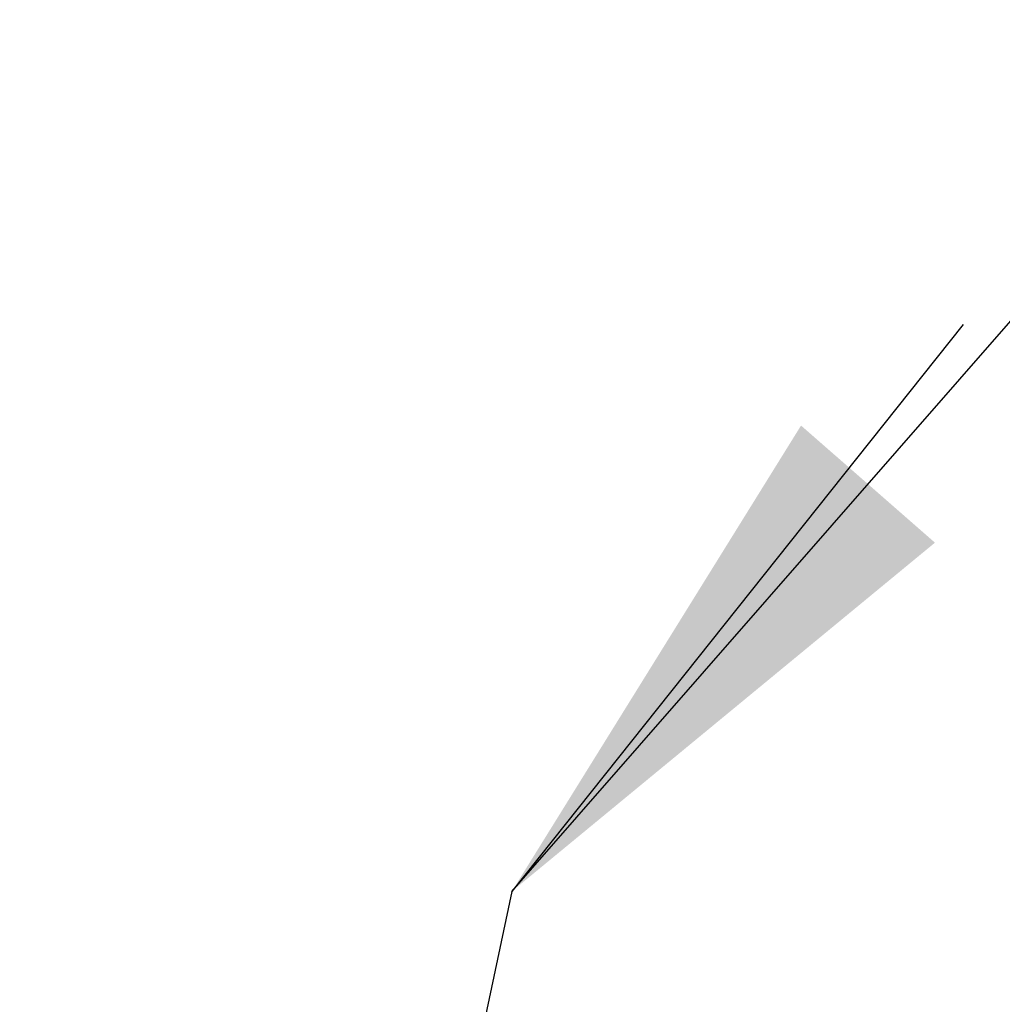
# Model space of a CAD drawing. Header units: metres. Extents: x 2171 to 3332, y 1383 to 2157.
# Tile 29 of 81: x 2841 to 2850, y 1688 to 1697. Entities that reach past the tile are written whole.
import ezdxf

# ---------------------------------------------------------------- set-up
doc = ezdxf.new("R2010")
doc.units = ezdxf.units.M
doc.header["$MEASUREMENT"] = 0
doc.styles.get("Standard").update_dxf_attribs({"font": 'times.ttf'})
doc.dimstyles.get("Standard").update_dxf_attribs({"dimtxt": 2.851, "dimasz": 2, "dimexe": 3, "dimexo": 5, "dimgap": 0.09, "dimtad": 0, "dimdec": 4, "dimzin": 0, "dimdsep": 46, "dimtxsty": 'Standard', "dimcen": 0.09, "dimadec": 0, "dimazin": 0, "dimtfac": 1, "dimtdec": 4, "dimtofl": 0, "dimtmove": 0, "dimatfit": 3, "dimfxl": 0, "dimtolj": 1, "dimtzin": 0, "dimarcsym": 0})

msp = doc.modelspace()

# ---------------------------------------------------------------- hatches: boundary and pattern name
h = msp.add_hatch(color=4)
h.dxf.hatch_style = 1
edge = h.paths.add_edge_path()
edge.add_spline(control_points=[(2842.8362, 1677.7579), (2843.3031, 1677.5991), (2848.9155, 1675.7427), (2860.1273, 1673.3034), (2868.9488, 1678.229), (2879.716, 1682.8954), (2892.9481, 1686.2655), (2904.8828, 1688.2099), (2916.2987, 1692.0985), (2929.7767, 1699.2663), (2937.9659, 1703.9804), (2941.2516, 1706.253)], knot_values=[32.142097, 32.142097, 32.142097, 32.142097, 32.233091, 33.233091, 34.233091, 35.233091, 36.233091, 37.233091, 38.233091, 39.233091, 40.090994, 40.090994, 40.090994, 40.090994], degree=3, periodic=0)
edge.add_line((2941.2516, 1706.253), (2936.719, 1711.8639))
edge.add_spline(control_points=[(2936.719, 1711.8639), (2935.1278, 1710.5362), (2929.696, 1706.3583), (2919.2113, 1699.3741), (2907.7953, 1695.4855), (2895.8607, 1693.5412), (2882.6286, 1690.171), (2871.8614, 1685.5046), (2863.0399, 1680.579), (2851.383, 1683.1152), (2845.3631, 1685.1607), (2844.4739, 1685.4776)], knot_values=[32.550853, 32.550853, 32.550853, 32.550853, 33, 34, 35, 36, 37, 38, 39, 40, 40.173997, 40.173997, 40.173997, 40.173997], degree=3, periodic=0)
edge.add_line((2844.4739, 1685.4776), (2842.8362, 1677.7579))
edge = h.paths.add_edge_path()
edge.add_spline(control_points=[(2844.4739, 1685.4776), (2842.943, 1686.0234), (2841.4211, 1686.6101), (2839.8934, 1687.2325)], knot_values=[40.173997, 40.173997, 40.173997, 40.173997, 40.473599, 40.473599, 40.473599, 40.473599], degree=3, periodic=0)
edge.add_line((2839.8934, 1687.2325), (2838.2425, 1679.4507))
edge.add_spline(control_points=[(2838.2425, 1679.4507), (2839.7704, 1678.8474), (2841.2966, 1678.2814), (2842.8362, 1677.7579)], knot_values=[40.090994, 40.090994, 40.090994, 40.090994, 40.391057, 40.391057, 40.391057, 40.391057], degree=3, periodic=0)
edge.add_line((2842.8362, 1677.7579), (2844.4739, 1685.4776))

# ---------------------------------------------------------------- linework, layer by layer
at = {"color": 0}
for p, q in [((2849.4557, 1694.5303), (2845.2833, 1689.2929)), ((2845.2833, 1689.2929), (2842.281, 1675.1411))]:
    msp.add_line(p, q, dxfattribs=at)

# ---------------------------------------------------------------- leaders
at = {"color": 0, "annotation_type": 0, "has_hookline": 1, "hookline_direction": 0, "text_width": 31.7347}
msp.add_leader([(2845.2833, 1689.2929), (2860.1289, 1706.2677), (2867.3986, 1706.5082)], dimstyle='Standard', override={"dimasz": 5}, dxfattribs=at)

doc.saveas('drawing.dxf')
